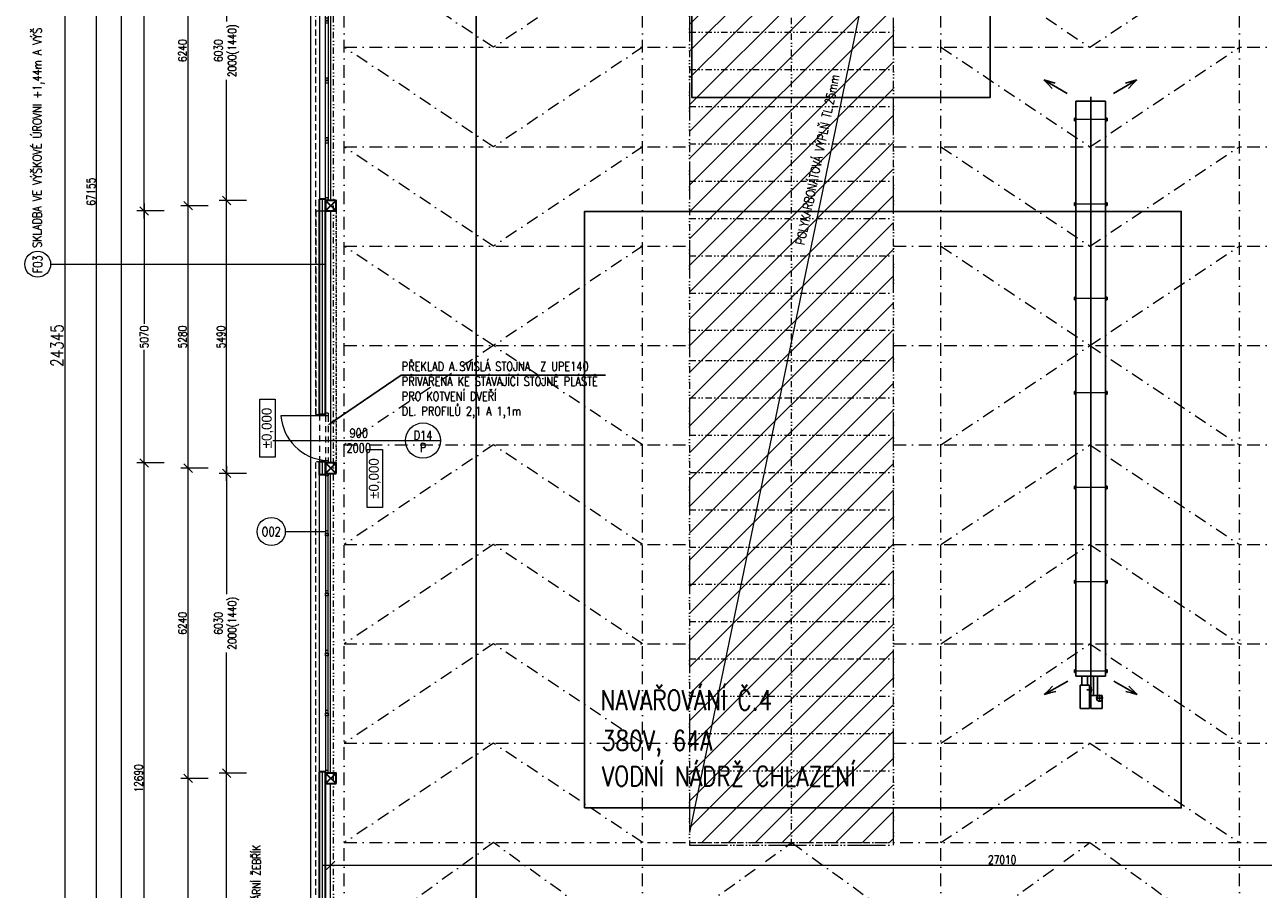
# Model space of a CAD drawing. Header units: millimetres. Extents: x -485339 to 350584, y -1189934 to 0.
# Tile 78 of 178: x -146305 to -121400, y -1040534 to -1023142. Entities that reach past the tile are written whole.
import ezdxf
from ezdxf import colors
from ezdxf.entities.mleader import LeaderData, LeaderLine
from ezdxf.enums import TextEntityAlignment as Align
from ezdxf.math import Vec2, Vec3

# ---------------------------------------------------------------- set-up
doc = ezdxf.new("R2010")
doc.units = ezdxf.units.MM
doc.header["$LTSCALE"] = 10
for name, pattern in [('ACAD_ISO12W100', [21, 12, -3, 0, -3, 0, -3]), ('DASHDOT', [25.4, 12.7, -6.35, 0, -6.35]), ('DASHED', [19.05, 12.7, -6.35]), ('DĚLICÍ2', [15.875, 6.35, -3.175, 0, -3.175, 0, -3.175]), ('ČÁRKOVANÁ', [19.05, 12.7, -6.35]), ('ČÁRKOVANÁ2', [9.525, 6.35, -3.175])]:
    doc.linetypes.add(name, pattern=pattern)
doc.layers.get('Defpoints').update_dxf_attribs({"color": 201})
for name, color, linetype in [('1VZT-vytápění', 150, 'Continuous'), ('VYBAVENÍ', 222, 'Continuous'), ('VYBAVENÍ_POPIS', 222, 'Continuous'), ('VYBAVENÍ_POŽADAVKY', 200, 'Continuous')]:
    doc.layers.add(name, color=color, linetype=linetype)
for name, color, linetype, lineweight in [('N_dveře', 10, 'Continuous', 18), ('N_kóty', 10, 'Continuous', 18), ('N_okna', 10, 'Continuous', 18), ('N_popis', 10, 'Continuous', 18), ('N_popis_otvory', 10, 'Continuous', 18), ('N_světlíky', 250, 'DĚLICÍ2', 35), ('N_čáry_obv.plášt', 212, 'Continuous', 18), ('N_čáry_obv.plášt_obrys', 212, 'Continuous', 35), ('N_čáry_plné', 10, 'Continuous', 18), ('N_čáry_pod', 10, 'ČÁRKOVANÁ', 18), ('N_šrary', 10, 'Continuous', 18), ('St_kóty', 132, 'Continuous', 18), ('St_popis', 250, 'Continuous', 18), ('St_sloupy_opláštění_půdorys', 25, 'Continuous', 35), ('St_čáry_nad', 250, 'DĚLICÍ2', 18), ('St_čáry_osy', 250, 'DASHDOT', 18), ('St_čáry_plné', 250, 'Continuous', 18), ('St_čáry_pod', 250, 'ČÁRKOVANÁ2', 18)]:
    doc.layers.add(name, color=color, linetype=linetype, lineweight=lineweight)
doc.styles.add('1_50', font='txt', dxfattribs={"height": 100})
doc.styles.get("Standard").update_dxf_attribs({"font": 'simplex.shx', "width": 0.8})
doc.linetypes.add('ZIGZAG', pattern='A,0.00254,-5.08,[131,ltypeshp.shx,S=5.08,R=0,X=-5.08,Y=0],-10.16,[131,ltypeshp.shx,S=5.08,R=180,X=5.08,Y=0],-5.08', length=20.32254)
doc.dimstyles.new('stavebníM100', dxfattribs={"dimtxt": 165, "dimasz": 170, "dimexe": 150, "dimexo": 100, "dimgap": 30, "dimtad": 1, "dimdec": 0, "dimtxsty": 'Standard', "dimblk": 'OBLIQUE', "dimcen": -2.5, "dimdle": 150, "dimclrd": 256, "dimclre": 256, "dimclrt": 256, "dimadec": 4, "dimazin": 0, "dimtfac": 1, "dimtdec": 0, "dimtmove": 2, "dimatfit": 3, "dimldrblk": 'OBLIQUE', "dimfxl": 400, "dimfxlon": 1, "dimlwd": -1, "dimlwe": -1, "dimarcsym": 0})
doc.dimstyles.new('stavebníM100_modul', dxfattribs={"dimtxt": 250, "dimasz": 200, "dimexe": 150, "dimexo": 100, "dimgap": 30, "dimtad": 1, "dimdec": 0, "dimtxsty": 'Standard', "dimblk": 'DOT', "dimcen": -2.5, "dimdle": 150, "dimclrd": 256, "dimclre": 256, "dimclrt": 256, "dimadec": 4, "dimazin": 0, "dimtfac": 1, "dimtdec": 0, "dimtmove": 2, "dimatfit": 3, "dimldrblk": 'OBLIQUE', "dimfxl": 400, "dimfxlon": 1, "dimlwd": -1, "dimlwe": -1, "dimarcsym": 0})

# ---------------------------------------------------------------- blocks, each defined once
blk = doc.blocks.new('G$C0F2906C7')
at = {"layer": 'St_sloupy_opláštění_půdorys', "ltscale": 2}
blk.add_lwpolyline([(-105, -105), (105, -105), (105, 105), (-105, 105)], close=True, dxfattribs=at)
for points in [[(-105, 105), (105, -105)], [(105, 105), (-105, -105)]]:
    blk.add_lwpolyline(points, dxfattribs=at)
blk = doc.blocks.new('G$C7F8F446A')
at = {"layer": 'St_čáry_plné', "color": 0, "linetype": 'ByBlock', "ltscale": 2}
for p, q in [((20055, 4100), (-55, 4100)), ((-55, 0), (20055, 0))]:
    blk.add_line(p, q, dxfattribs=at)
for points in [[(-55, 4100), (-55, 0)], [(695, 4100), (695, 0)], [(1445, 4100), (1445, 0)], [(2195, 4100), (2195, 0)], [(2945, 4100), (2945, 0)], [(3695, 4100), (3695, 0)], [(4445, 4100), (4445, 0)], [(5195, 4100), (5195, 0)], [(5945, 4100), (5945, 0)], [(6695, 4100), (6695, 0)], [(7445, 4100), (7445, 0)], [(8195, 4100), (8195, 0)], [(8945, 4100), (8945, 0)], [(9695, 4100), (9695, 0)], [(10305, 4100), (10305, 0)], [(11055, 4100), (11055, 0)], [(11805, 4100), (11805, 0)], [(12555, 4100), (12555, 0)], [(13305, 4100), (13305, 0)], [(14055, 4100), (14055, 0)], [(14805, 4100), (14805, 0)], [(15555, 4100), (15555, 0)], [(16305, 4100), (16305, 0)], [(17055, 4100), (17055, 0)], [(17805, 4100), (17805, 0)], [(18555, 4100), (18555, 0)], [(19305, 4100), (19305, 0)], [(20055, 4100), (20055, 0)], [(-55, 2050), (20000, 2050)]]:
    blk.add_lwpolyline(points, dxfattribs=at)
at = {"layer": 'St_čáry_pod', "color": 0, "linetype": 'ByBlock', "ltscale": 2}
for p, q in [((0, 4100), (0, 0)), ((20000, 0), (20000, 4100))]:
    blk.add_line(p, q, dxfattribs=at)
blk = doc.blocks.new('*U5507')
at = {"layer": 'St_čáry_osy', "ltscale": 2}
blk.add_lwpolyline([(3000, 1000), (0, -1000), (-3000, 1000)], dxfattribs=at)
blk = doc.blocks.new('*U5506')
at = {"layer": 'Defpoints', "ltscale": 2}
for p in [(0, 0), (0, -2000), (0, -4000), (0, -6000), (0, -8000)]:
    blk.add_blockref('*U5507', p, dxfattribs=at)
blk = doc.blocks.new('*U5509')
at = {"layer": 'St_čáry_osy', "ltscale": 2}
blk.add_lwpolyline([(3000, 1000), (0, -1000), (-3000, 1000)], dxfattribs=at)
blk = doc.blocks.new('*U5508')
at = {"layer": 'Defpoints', "ltscale": 2}
for p in [(0, 0), (0, -2000), (0, -4000), (0, -6000), (0, -8000)]:
    blk.add_blockref('*U5509', p, dxfattribs=at)
blk = doc.blocks.new('*U5511')
at = {"layer": 'St_čáry_osy', "ltscale": 2}
blk.add_lwpolyline([(-3000, -1000), (-4, 1000), (3000, -1000)], dxfattribs=at)
blk = doc.blocks.new('*U5510')
at = {"layer": 'St_čáry_osy', "ltscale": 2}
for p in [(0, 8000), (0, 6000), (0, 4000), (0, 2000), (0, 0)]:
    blk.add_blockref('*U5511', p, dxfattribs=at)
blk = doc.blocks.new('*U5513')
at = {"layer": 'St_čáry_osy', "ltscale": 2}
blk.add_lwpolyline([(-3000, -1000), (-4, 1000), (3000, -1000)], dxfattribs=at)
blk = doc.blocks.new('*U5512')
at = {"layer": 'St_čáry_osy', "ltscale": 2}
for p in [(0, 8000), (0, 6000), (0, 4000), (0, 2000)]:
    blk.add_blockref('*U5513', p, dxfattribs=at)
blk = doc.blocks.new('*U5515')
at = {"layer": 'St_čáry_osy', "ltscale": 2}
for points in [[(-3950, 8000), (9058, 8000)], [(-3950, 6000), (9058, 6000)], [(-3950, 4000), (9058, 4000)], [(-3950, 2000), (9058, 2000)], [(-3950, 0), (9058, 0)], [(-3950, -2000), (9058, -2000)], [(-3950, -4000), (9058, -4000)], [(-3950, -6000), (9058, -6000)], [(-3950, -8000), (9058, -8000)]]:
    blk.add_lwpolyline(points, dxfattribs=at)
blk = doc.blocks.new('*U5514')
at = {"layer": 'St_čáry_osy', "ltscale": 2}
blk.add_blockref('*U5515', (0, 0), dxfattribs=at)
blk = doc.blocks.new('_OBLIQUE')
at = {"color": 0, "linetype": 'ByBlock'}
blk.add_line((-0.5, -0.5), (0.5, 0.5), dxfattribs=at)
blk = doc.blocks.new('*D5741')
at = {"layer": 'Defpoints', "color": 0}
for p in [(-143904, -1031958), (-141324, -1031958), (-141624, -1044648)]:
    blk.add_point(p, dxfattribs=at)
at = {"layer": 'St_kóty'}
for p, q in [((-143904, -1044798), (-143904, -1031808)), ((-143504, -1031958), (-144054, -1031958)), ((-143504, -1044648), (-144054, -1044648))]:
    blk.add_line(p, q, dxfattribs=at)
at = {"layer": 'St_kóty', "linetype": 'ByBlock', "xscale": 170, "yscale": 170, "zscale": 170}
for p, rotation in [((-143904, -1031958), 90), ((-143904, -1044648), 270)]:
    blk.add_blockref('_OBLIQUE', p, dxfattribs=dict(at, rotation=rotation))
at = {"layer": 'St_kóty', "insert": (-144016, -1038303), "char_height": 165, "attachment_point": 5, "rotation": 90}
blk.add_mtext('12690', dxfattribs=at)
blk = doc.blocks.new('*D5742')
at = {"layer": 'Defpoints', "color": 0}
for p in [(-143904, -1026888), (-141324, -1026888), (-141324, -1031958)]:
    blk.add_point(p, dxfattribs=at)
at = {"layer": 'St_kóty'}
for p, q in [((-143904, -1026738), (-143904, -1029160)), ((-143504, -1026888), (-144054, -1026888)), ((-143904, -1032108), (-143904, -1029685)), ((-143504, -1031958), (-144054, -1031958))]:
    blk.add_line(p, q, dxfattribs=at)
at = {"layer": 'St_kóty', "linetype": 'ByBlock', "xscale": 170, "yscale": 170, "zscale": 170}
for p, rotation in [((-143904, -1026888), 90), ((-143904, -1031958), 270)]:
    blk.add_blockref('_OBLIQUE', p, dxfattribs=dict(at, rotation=rotation))
at = {"layer": 'St_kóty', "insert": (-143904, -1029423), "char_height": 165, "attachment_point": 5, "rotation": 90}
blk.add_mtext('5070', dxfattribs=at)
blk = doc.blocks.new('*D5743')
at = {"layer": 'Defpoints', "color": 0}
for p in [(-143904, -1007958), (-141324, -1007958), (-141324, -1026888)]:
    blk.add_point(p, dxfattribs=at)
at = {"layer": 'St_kóty'}
for p, q in [((-143904, -1027038), (-143904, -1007808)), ((-143504, -1007958), (-144054, -1007958)), ((-143504, -1026888), (-144054, -1026888))]:
    blk.add_line(p, q, dxfattribs=at)
at = {"layer": 'St_kóty', "linetype": 'ByBlock', "xscale": 170, "yscale": 170, "zscale": 170}
for p, rotation in [((-143904, -1007958), 90), ((-143904, -1026888), 270)]:
    blk.add_blockref('_OBLIQUE', p, dxfattribs=dict(at, rotation=rotation))
at = {"layer": 'St_kóty', "insert": (-144016, -1017423), "char_height": 165, "attachment_point": 5, "rotation": 90}
blk.add_mtext('18930', dxfattribs=at)
blk = doc.blocks.new('*D5747')
at = {"layer": 'Defpoints', "color": 0}
for p in [(-141524, -992923), (-144364, -1044648), (-141624, -1044648)]:
    blk.add_point(p, dxfattribs=at)
at = {"layer": 'St_kóty'}
for p, q in [((-143964, -992923), (-144514, -992923)), ((-144364, -992773), (-144364, -1044798)), ((-143964, -1044648), (-144514, -1044648))]:
    blk.add_line(p, q, dxfattribs=at)
at = {"layer": 'St_kóty', "linetype": 'ByBlock', "xscale": 170, "yscale": 170, "zscale": 170}
for p, rotation in [((-144364, -992923), 90), ((-144364, -1044648), 270)]:
    blk.add_blockref('_OBLIQUE', p, dxfattribs=dict(at, rotation=rotation))
at = {"layer": 'St_kóty', "insert": (-144477, -1018785), "char_height": 165, "attachment_point": 5, "rotation": 90}
blk.add_mtext('51725', dxfattribs=at)
blk = doc.blocks.new('*D5749')
at = {"layer": 'Defpoints', "color": 0}
for p in [(-144860, -992923), (-141524, -992923), (-141624, -1060078)]:
    blk.add_point(p, dxfattribs=at)
at = {"layer": 'St_kóty'}
for p, q in [((-144460, -992923), (-145010, -992923)), ((-144860, -1060228), (-144860, -992773)), ((-144460, -1060078), (-145010, -1060078))]:
    blk.add_line(p, q, dxfattribs=at)
at = {"layer": 'St_kóty', "linetype": 'ByBlock', "xscale": 170, "yscale": 170, "zscale": 170}
for p, rotation in [((-144860, -992923), 90), ((-144860, -1060078), 270)]:
    blk.add_blockref('_OBLIQUE', p, dxfattribs=dict(at, rotation=rotation))
at = {"layer": 'St_kóty', "insert": (-144973, -1026500), "char_height": 165, "attachment_point": 5, "rotation": 90}
blk.add_mtext('67155', dxfattribs=at)
blk = doc.blocks.new('_Dot')
at = {"color": 0, "linetype": 'ByBlock', "lineweight": -2}
blk.add_line((-0.5, 0), (-1, 0), dxfattribs=at)
at = {"color": 0, "linetype": 'ByBlock', "const_width": 0.5}
blk.add_lwpolyline([(-0.25, 0, 1), (0.25, 0, 1)], format="xyb", close=True, dxfattribs=at)
blk = doc.blocks.new('*D5751')
at = {"layer": 'Defpoints', "color": 0}
for p in [(-138294, -1017422), (-145501, -1041768), (-138294, -1041768)]:
    blk.add_point(p, dxfattribs=at)
at = {"layer": 'St_kóty'}
for p, q in [((-145101, -1017422), (-145651, -1017422)), ((-145501, -1017622), (-145501, -1041568)), ((-145101, -1041768), (-145651, -1041768))]:
    blk.add_line(p, q, dxfattribs=at)
at = {"layer": 'St_kóty', "linetype": 'ByBlock', "xscale": 200, "yscale": 200, "zscale": 200}
for p, rotation in [((-145501, -1017422), 90), ((-145501, -1041768), 270)]:
    blk.add_blockref('_Dot', p, dxfattribs=dict(at, rotation=rotation))
at = {"layer": 'St_kóty', "insert": (-145656, -1029595), "char_height": 250, "attachment_point": 5, "rotation": 90}
blk.add_mtext('24345', dxfattribs=at)
blk = doc.blocks.new('*D5784')
at = {"layer": 'Defpoints', "color": 0}
for p in [(-113145, -1040051), (-140155, -1041768), (-113145, -1041768)]:
    blk.add_point(p, dxfattribs=at)
at = {"layer": 'St_kóty'}
for p, q in [((-140305, -1040051), (-112995, -1040051)), ((-140155, -1040451), (-140155, -1039901)), ((-113145, -1040451), (-113145, -1039901))]:
    blk.add_line(p, q, dxfattribs=at)
at = {"layer": 'St_kóty', "linetype": 'ByBlock', "xscale": 170, "yscale": 170, "zscale": 170, "rotation": 180}
blk.add_blockref('_OBLIQUE', (-140155, -1040051), dxfattribs=at)
at = {"layer": 'St_kóty', "linetype": 'ByBlock', "xscale": 170, "yscale": 170, "zscale": 170}
blk.add_blockref('_OBLIQUE', (-113145, -1040051), dxfattribs=at)
at = {"layer": 'St_kóty', "insert": (-126650, -1039938), "char_height": 165, "attachment_point": 5}
blk.add_mtext('27010', dxfattribs=at)
blk = doc.blocks.new('*D6658')
at = {"layer": 'Defpoints', "color": 0}
for p in [(-143020, -1038303), (-141219, -1038303), (-141219, -1044543)]:
    blk.add_point(p, dxfattribs=at)
at = {"layer": 'St_kóty'}
for p, q in [((-142620, -1038303), (-143170, -1038303)), ((-143020, -1044693), (-143020, -1038153)), ((-142620, -1044543), (-143170, -1044543))]:
    blk.add_line(p, q, dxfattribs=at)
at = {"layer": 'St_kóty', "linetype": 'ByBlock', "xscale": 170, "yscale": 170, "zscale": 170}
for p, rotation in [((-143020, -1038303), 90), ((-143020, -1044543), 270)]:
    blk.add_blockref('_OBLIQUE', p, dxfattribs=dict(at, rotation=rotation))
at = {"layer": 'St_kóty', "insert": (-143133, -1041423), "char_height": 165, "attachment_point": 5, "rotation": 90}
blk.add_mtext('6240', dxfattribs=at)
blk = doc.blocks.new('*D6659')
at = {"layer": 'Defpoints', "color": 0}
for p in [(-143020, -1032063), (-141219, -1032063), (-141219, -1038303)]:
    blk.add_point(p, dxfattribs=at)
at = {"layer": 'St_kóty'}
for p, q in [((-142620, -1032063), (-143170, -1032063)), ((-143020, -1038453), (-143020, -1031913)), ((-142620, -1038303), (-143170, -1038303))]:
    blk.add_line(p, q, dxfattribs=at)
at = {"layer": 'St_kóty', "linetype": 'ByBlock', "xscale": 170, "yscale": 170, "zscale": 170}
for p, rotation in [((-143020, -1032063), 90), ((-143020, -1038303), 270)]:
    blk.add_blockref('_OBLIQUE', p, dxfattribs=dict(at, rotation=rotation))
at = {"layer": 'St_kóty', "insert": (-143133, -1035183), "char_height": 165, "attachment_point": 5, "rotation": 90}
blk.add_mtext('6240', dxfattribs=at)
blk = doc.blocks.new('*D6660')
at = {"layer": 'Defpoints', "color": 0}
for p in [(-143020, -1026783), (-141219, -1026783), (-141219, -1032063)]:
    blk.add_point(p, dxfattribs=at)
at = {"layer": 'St_kóty'}
for p, q in [((-142620, -1026783), (-143170, -1026783)), ((-143020, -1032213), (-143020, -1026633)), ((-142620, -1032063), (-143170, -1032063))]:
    blk.add_line(p, q, dxfattribs=at)
at = {"layer": 'St_kóty', "linetype": 'ByBlock', "xscale": 170, "yscale": 170, "zscale": 170}
for p, rotation in [((-143020, -1026783), 90), ((-143020, -1032063), 270)]:
    blk.add_blockref('_OBLIQUE', p, dxfattribs=dict(at, rotation=rotation))
at = {"layer": 'St_kóty', "insert": (-143133, -1029423), "char_height": 165, "attachment_point": 5, "rotation": 90}
blk.add_mtext('5280', dxfattribs=at)
blk = doc.blocks.new('*D6661')
at = {"layer": 'Defpoints', "color": 0}
for p in [(-143020, -1020543), (-141219, -1020543), (-141219, -1026783)]:
    blk.add_point(p, dxfattribs=at)
at = {"layer": 'St_kóty'}
for p, q in [((-142620, -1020543), (-143170, -1020543)), ((-143020, -1026933), (-143020, -1020393)), ((-142620, -1026783), (-143170, -1026783))]:
    blk.add_line(p, q, dxfattribs=at)
at = {"layer": 'St_kóty', "linetype": 'ByBlock', "xscale": 170, "yscale": 170, "zscale": 170}
for p, rotation in [((-143020, -1020543), 90), ((-143020, -1026783), 270)]:
    blk.add_blockref('_OBLIQUE', p, dxfattribs=dict(at, rotation=rotation))
at = {"layer": 'St_kóty', "insert": (-143133, -1023663), "char_height": 165, "attachment_point": 5, "rotation": 90}
blk.add_mtext('6240', dxfattribs=at)
blk = doc.blocks.new('G$CA450B66E')
at = {"layer": 'N_okna'}
for p, q in [((0, 0), (0, 50)), ((0, 50), (0, 0)), ((0, 50), (52, 50)), ((1206, 50), (0, 50)), ((52, 0), (0, 0)), ((0, 0), (1206, 0)), ((52, 50), (52, 0)), ((1154, 50), (1154, 0)), ((1206, 50), (1154, 50)), ((1154, 0), (1206, 0)), ((1206, 0), (1206, 50)), ((1206, 0), (1206, 50)), ((1206, 50), (1206, 0)), ((1206, 0), (1206, 50)), ((1206, 0), (1206, 50)), ((1206, 50), (1206, 0)), ((1206, 50), (1206, 50)), ((1206, 50), (1258, 50)), ((2412, 50), (1206, 50)), ((1206, 0), (1206, 0)), ((1258, 0), (1206, 0)), ((1206, 0), (2412, 0)), ((1258, 50), (1258, 0)), ((2360, 50), (2360, 0)), ((2412, 50), (2360, 50)), ((2360, 0), (2412, 0)), ((2412, 0), (2412, 50)), ((2412, 0), (2412, 50)), ((2412, 50), (2412, 0)), ((2412, 0), (2412, 50)), ((2412, 0), (2412, 50)), ((2412, 50), (2412, 0)), ((2412, 50), (2412, 50)), ((2412, 50), (2464, 50)), ((3618, 50), (2412, 50)), ((2412, 0), (2412, 0)), ((2464, 0), (2412, 0)), ((2412, 0), (3618, 0)), ((2464, 50), (2464, 0)), ((3566, 50), (3566, 0)), ((3618, 50), (3566, 50)), ((3566, 0), (3618, 0)), ((3618, 0), (3618, 50)), ((3618, 0), (3618, 50)), ((3618, 50), (3618, 0)), ((3618, 0), (3618, 50)), ((3618, 0), (3618, 50)), ((3618, 50), (3618, 0)), ((3618, 50), (3618, 50)), ((3618, 50), (3670, 50)), ((4824, 50), (3618, 50)), ((3618, 0), (3618, 0)), ((3670, 0), (3618, 0)), ((3618, 0), (4824, 0)), ((3670, 50), (3670, 0)), ((4772, 50), (4772, 0)), ((4824, 50), (4772, 50)), ((4772, 0), (4824, 0)), ((4824, 0), (4824, 50)), ((4824, 0), (4824, 50)), ((4824, 50), (4824, 0)), ((4824, 0), (4824, 50)), ((4824, 0), (4824, 50)), ((4824, 50), (4824, 0)), ((4824, 50), (4824, 50)), ((4824, 50), (4876, 50)), ((6030, 50), (4824, 50)), ((4824, 0), (4824, 0)), ((4876, 0), (4824, 0)), ((4824, 0), (6030, 0)), ((4876, 50), (4876, 0)), ((5978, 50), (5978, 0)), ((6030, 50), (5978, 50)), ((5978, 0), (6030, 0)), ((6030, 0), (6030, 50)), ((6030, 0), (6030, 50))]:
    blk.add_line(p, q, dxfattribs=at)
blk.add_lwpolyline([(0, 0), (6030, 0), (6030, 50), (0, 50)], close=True, dxfattribs=at)
blk = doc.blocks.new('*D6962')
at = {"layer": 'Defpoints', "color": 0}
for p in [(-142246, -1038198), (-141091, -1038198), (-141211, -1044548)]:
    blk.add_point(p, dxfattribs=at)
at = {"layer": 'N_kóty'}
for p, q in [((-142246, -1044698), (-142246, -1038048)), ((-141846, -1038198), (-142396, -1038198)), ((-141846, -1044548), (-142396, -1044548))]:
    blk.add_line(p, q, dxfattribs=at)
at = {"layer": 'N_kóty', "linetype": 'ByBlock', "xscale": 170, "yscale": 170, "zscale": 170}
for p, rotation in [((-142246, -1038198), 90), ((-142246, -1044548), 270)]:
    blk.add_blockref('_OBLIQUE', p, dxfattribs=dict(at, rotation=rotation))
at = {"layer": 'N_kóty', "insert": (-142358, -1041373), "char_height": 165, "attachment_point": 5, "rotation": 90}
blk.add_mtext('6350', dxfattribs=at)
blk = doc.blocks.new('*D6963')
at = {"layer": 'Defpoints', "color": 0}
for p in [(-142246, -1032168), (-141091, -1032168), (-141091, -1038198)]:
    blk.add_point(p, dxfattribs=at)
at = {"layer": 'N_kóty'}
for p, q in [((-142246, -1032018), (-142246, -1034596)), ((-141846, -1032168), (-142396, -1032168)), ((-142246, -1038348), (-142246, -1035769)), ((-141846, -1038198), (-142396, -1038198))]:
    blk.add_line(p, q, dxfattribs=at)
at = {"layer": 'N_kóty', "linetype": 'ByBlock', "xscale": 170, "yscale": 170, "zscale": 170}
for p, rotation in [((-142246, -1032168), 90), ((-142246, -1038198), 270)]:
    blk.add_blockref('_OBLIQUE', p, dxfattribs=dict(at, rotation=rotation))
at = {"layer": 'N_kóty', "insert": (-142246, -1035183), "char_height": 165, "attachment_point": 5, "rotation": 90}
blk.add_mtext('6030\\P2000(1440)', dxfattribs=at)
blk = doc.blocks.new('*D6964')
at = {"layer": 'Defpoints', "color": 0}
for p in [(-142246, -1026678), (-141091, -1026678), (-141091, -1032168)]:
    blk.add_point(p, dxfattribs=at)
at = {"layer": 'N_kóty'}
for p, q in [((-142246, -1032318), (-142246, -1026528)), ((-141846, -1026678), (-142396, -1026678)), ((-141846, -1032168), (-142396, -1032168))]:
    blk.add_line(p, q, dxfattribs=at)
at = {"layer": 'N_kóty', "linetype": 'ByBlock', "xscale": 170, "yscale": 170, "zscale": 170}
for p, rotation in [((-142246, -1026678), 90), ((-142246, -1032168), 270)]:
    blk.add_blockref('_OBLIQUE', p, dxfattribs=dict(at, rotation=rotation))
at = {"layer": 'N_kóty', "insert": (-142358, -1029423), "char_height": 165, "attachment_point": 5, "rotation": 90}
blk.add_mtext('5490', dxfattribs=at)
blk = doc.blocks.new('*D6965')
at = {"layer": 'Defpoints', "color": 0}
for p in [(-142246, -1020648), (-141091, -1020648), (-141091, -1026678)]:
    blk.add_point(p, dxfattribs=at)
at = {"layer": 'N_kóty'}
for p, q in [((-142246, -1020498), (-142246, -1023076)), ((-141846, -1020648), (-142396, -1020648)), ((-142246, -1026828), (-142246, -1024249)), ((-141846, -1026678), (-142396, -1026678))]:
    blk.add_line(p, q, dxfattribs=at)
at = {"layer": 'N_kóty', "linetype": 'ByBlock', "xscale": 170, "yscale": 170, "zscale": 170}
for p, rotation in [((-142246, -1020648), 90), ((-142246, -1026678), 270)]:
    blk.add_blockref('_OBLIQUE', p, dxfattribs=dict(at, rotation=rotation))
at = {"layer": 'N_kóty', "insert": (-142246, -1023663), "char_height": 165, "attachment_point": 5, "rotation": 90}
blk.add_mtext('6030\\P2000(1440)', dxfattribs=at)
blk = doc.blocks.new('ASXAXSASXA')
at = {"layer": '1VZT-vytápění'}
for p, q in [((31730, -17558), (31458, -17087)), ((31458, -17087), (31489, -17202)), ((31458, -17087), (31543, -17171)), ((31543, -17171), (31627, -17256)), ((43550, -17549), (43822, -17078)), ((43738, -17163), (43654, -17247)), ((43822, -17078), (43738, -17163)), ((43822, -17078), (43791, -17193)), ((31489, -17202), (31520, -17317)), ((43791, -17193), (43760, -17308)), ((31885, -17714), (31885, -18314)), ((43455, -17714), (31885, -17714)), ((32228, -17686), (32228, -17714)), ((32228, -17686), (32282, -17686)), ((32282, -17686), (32282, -17714)), ((33928, -17686), (33928, -17714)), ((33928, -17686), (33982, -17686)), ((33982, -17686), (33982, -17714)), ((35828, -17686), (35828, -17714)), ((35828, -17686), (35882, -17686)), ((35882, -17686), (35882, -17714)), ((37728, -17686), (37728, -17714)), ((37728, -17686), (37782, -17686)), ((37782, -17686), (37782, -17714)), ((39628, -17686), (39628, -17714)), ((39628, -17686), (39682, -17686)), ((39682, -17686), (39682, -17714)), ((41528, -17686), (41528, -17714)), ((41528, -17686), (41582, -17686)), ((41582, -17686), (41582, -17714)), ((43328, -17686), (43328, -17714)), ((43328, -17686), (43382, -17686)), ((43382, -17686), (43382, -17714)), ((43455, -18314), (43455, -17714)), ((43843, -17877), (43455, -17877)), ((43831, -17839), (43963, -17839)), ((44105, -17784), (43843, -17784)), ((43843, -17784), (43843, -18014)), ((43897, -17905), (43897, -17773)), ((44105, -18014), (44105, -17784)), ((43843, -17961), (43455, -17961)), ((43455, -18077), (43635, -18077)), ((43635, -18038), (44105, -18038)), ((43635, -18038), (43635, -18224)), ((43677, -18038), (43677, -18004)), ((43677, -18004), (43777, -18004)), ((43727, -17983), (43727, -18093)), ((43777, -18004), (43777, -18038)), ((44105, -18014), (43843, -18014)), ((44105, -18038), (44105, -18224)), ((43455, -18314), (31885, -18314)), ((32228, -18341), (32228, -18314)), ((32228, -18341), (32282, -18341)), ((32282, -18341), (32282, -18314)), ((33928, -18341), (33928, -18314)), ((33928, -18341), (33982, -18341)), ((33982, -18341), (33982, -18314)), ((35828, -18341), (35828, -18314)), ((35828, -18341), (35882, -18341)), ((35882, -18341), (35882, -18314)), ((37728, -18341), (37728, -18314)), ((37728, -18341), (37782, -18341)), ((37782, -18341), (37782, -18314)), ((39628, -18341), (39628, -18314)), ((39628, -18341), (39682, -18341)), ((39682, -18341), (39682, -18314)), ((41528, -18341), (41528, -18314)), ((41528, -18341), (41582, -18341)), ((41582, -18341), (41582, -18314)), ((43328, -18341), (43328, -18314)), ((43328, -18341), (43382, -18341)), ((43382, -18341), (43382, -18314)), ((43455, -18191), (43635, -18191)), ((43635, -18224), (44105, -18224)), ((31730, -18487), (31458, -18958)), ((43550, -18478), (43822, -18949)), ((31458, -18958), (31489, -18843)), ((31458, -18958), (31543, -18873)), ((31489, -18843), (31520, -18728)), ((31543, -18873), (31627, -18789)), ((43738, -18865), (43654, -18780)), ((43822, -18949), (43738, -18865)), ((43791, -18834), (43760, -18719)), ((43822, -18949), (43791, -18834))]:
    blk.add_line(p, q, dxfattribs=at)
at = {"layer": '1VZT-vytápění', "lineweight": 15}
for p, q in [((32228, -17692), (32282, -17692)), ((33928, -17692), (33982, -17692)), ((35828, -17692), (35882, -17692)), ((37728, -17692), (37782, -17692)), ((39628, -17692), (39682, -17692)), ((41528, -17692), (41582, -17692)), ((43328, -17692), (43382, -17692)), ((32228, -18335), (32282, -18335)), ((33928, -18335), (33982, -18335)), ((35828, -18335), (35882, -18335)), ((37728, -18335), (37782, -18335)), ((39628, -18335), (39682, -18335)), ((41528, -18335), (41582, -18335)), ((43328, -18335), (43382, -18335))]:
    blk.add_line(p, q, dxfattribs=at)
at = {"layer": '1VZT-vytápění', "lineweight": 15, "ltscale": 5}
for p, q in [((32255, -17714), (32255, -18314)), ((33955, -17714), (33955, -18314)), ((35855, -17714), (35855, -18314)), ((37755, -17714), (37755, -18314)), ((39655, -17714), (39655, -18314)), ((41555, -17714), (41555, -18314)), ((43355, -17714), (43355, -18314))]:
    blk.add_line(p, q, dxfattribs=at)
at = {"layer": '1VZT-vytápění', "ltscale": 15}
blk.add_line((43843, -18014), (31796, -18014), dxfattribs=at)
at = {"layer": '1VZT-vytápění'}
blk.add_circle((43897, -17839), 60, dxfattribs=at)
blk = doc.blocks.new('*U8132')
at = {"layer": 'N_světlíky', "lineweight": 18, "ltscale": 10}
blk.add_lwpolyline([(-2050, -10055), (2050, -10055), (2050, 10055), (-2050, 10055)], close=True, dxfattribs=at)
blk = doc.blocks.new('*U8133')
at = {"layer": 'N_světlíky', "lineweight": 18, "ltscale": 10}
blk.add_blockref('*U8132', (0, 0), dxfattribs=at)

msp = doc.modelspace()

# ---------------------------------------------------------------- hatches: boundary and pattern name
at = {"layer": 'N_šrary', "linetype": 'DASHED'}
h = msp.add_hatch(dxfattribs=at)
h.set_pattern_fill('ANSI31', color=256, scale=120)
h.set_pattern_definition([(45, (12000, -425057.46), (-269.40768, 269.40768), [])])
h.paths.add_polyline_path([(-132934.2, -1039594.2), (-128834.1, -1039593.6), (-128834.2, -1019594.2), (-132934.2, -1019594.2)])

# ---------------------------------------------------------------- linework, layer by layer
at = {"layer": 'Defpoints', "ltscale": 2}
msp.add_lwpolyline([(-137224.9, -1041767.6), (-137224.9, -1017422.6)], dxfattribs=at)
at = {"layer": 'N_dveře'}
for points in [[(-140204.9, -1031007.6), (-141154.9, -1031007.6)], [(-140254.9, -1030957.6), (-140254.9, -1031007.6)], [(-140204.9, -1030957.6), (-140254.9, -1030957.6)], [(-140204.9, -1030957.6), (-140204.9, -1031007.6)], [(-140254.9, -1031907.6), (-140254.9, -1031957.6)], [(-140254.9, -1031907.6), (-140204.9, -1031907.6)], [(-140204.9, -1031907.6), (-140204.9, -1031957.6)]]:
    msp.add_lwpolyline(points, dxfattribs=at)
at = {"layer": 'N_dveře', "linetype": 'ACAD_ISO12W100'}
for points in [[(-140374.9, -1030982.6), (-140374.9, -1031922.6)], [(-140254.9, -1031007.6), (-140254.9, -1031907.6)], [(-140204.9, -1031007.6), (-140204.9, -1031907.6)]]:
    msp.add_lwpolyline(points, dxfattribs=at)
at = {"layer": 'N_dveře'}
msp.add_arc((-140176.6, -1030929.4), 981.4, 184.57361, 265.42639, dxfattribs=at)
at = {"layer": 'N_popis'}
for points in [[(-128834.2, -1019594.2), (-132934.2, -1039394.2)], [(-145785.4, -1027959.7), (-140254.9, -1027959.7)]]:
    msp.add_lwpolyline(points, dxfattribs=at)
msp.add_circle((-146045.3, -1027959.7), 259.9, dxfattribs=at)
at = {"layer": 'N_popis_otvory'}
for points in [[(-141319.5, -1031507.6), (-138651.3, -1031507.6)], [(-141065.4, -1033335.9), (-140254.9, -1033335.9)]]:
    msp.add_lwpolyline(points, dxfattribs=at)
for centre, radius in [((-138296.7, -1031507.6), 354.6), ((-141348.6, -1033337.3), 283.2)]:
    msp.add_circle(centre, radius, dxfattribs=at)
at = {"layer": 'N_čáry_obv.plášt'}
for points in [[(-140374.9, -1020673.7), (-140374.9, -1026651.7)], [(-140374.9, -1038171.6), (-140374.9, -1032193.5)]]:
    msp.add_lwpolyline(points, dxfattribs=at)
at = {"layer": 'N_čáry_obv.plášt', "linetype": 'ZIGZAG'}
for points in [[(-140314.9, -1030982.6), (-140314.9, -1026651.7)], [(-140314.9, -1032193.5), (-140314.9, -1031932.6)], [(-140314.9, -1044547.6), (-140314.9, -1038171.6)]]:
    msp.add_lwpolyline(points, dxfattribs=at)
at = {"layer": 'N_čáry_obv.plášt_obrys'}
for points in [[(-140254.9, -1026651.7), (-140374.9, -1026651.7)], [(-140374.9, -1030982.6), (-140374.9, -1026651.7)], [(-140254.9, -1030982.6), (-140254.9, -1026651.7)], [(-140254.9, -1030982.6), (-140374.9, -1030982.6)], [(-140374.9, -1032193.5), (-140374.9, -1031932.6)], [(-140254.9, -1031932.6), (-140374.9, -1031932.6)], [(-140254.9, -1032193.5), (-140254.9, -1031932.6)], [(-140254.9, -1032193.5), (-140374.9, -1032193.5)], [(-140374.9, -1044547.6), (-140374.9, -1038171.6)], [(-140254.9, -1038171.6), (-140374.9, -1038171.6)], [(-140254.9, -1044542.6), (-140254.9, -1038171.6)]]:
    msp.add_lwpolyline(points, dxfattribs=at)
at = {"layer": 'N_čáry_obv.plášt_obrys', "ltscale": 2}
for points in [[(-140254.9, -1032193.5), (-140254.9, -1032147.6)], [(-140254.9, -1044542.6), (-140254.9, -1038171.6)]]:
    msp.add_lwpolyline(points, dxfattribs=at)
at = {"layer": 'N_čáry_plné', "ltscale": 2}
msp.add_lwpolyline([(-140554.9, -1044547.6), (-140554.9, -1014302.6)], dxfattribs=at)
at = {"layer": 'N_čáry_plné', "color": 10}
msp.add_lwpolyline([(-140154.9, -1026887.6), (-140154.9, -1031957.6)], dxfattribs=at)
at = {"layer": 'N_čáry_plné'}
for points in [[(-140454.9, -1030982.6), (-140374.9, -1030982.6)], [(-138651.3, -1031507.6), (-137942.1, -1031507.6)]]:
    msp.add_lwpolyline(points, dxfattribs=at)
at = {"layer": 'N_čáry_pod', "color": 10}
msp.add_lwpolyline([(-140454.9, -1026887.6), (-140454.9, -1030982.6)], dxfattribs=at)
at = {"layer": 'St_kóty'}
for points in [[(-141577.3, -1031837.9), (-141577.3, -1030671.3), (-141266.7, -1030671.3), (-141266.7, -1031837.9)], [(-139422.4, -1032854.1), (-139422.4, -1031687.6), (-139111.8, -1031687.6), (-139111.8, -1032854.1)]]:
    msp.add_lwpolyline(points, close=True, dxfattribs=at)
at = {"layer": 'St_čáry_nad', "ltscale": 2}
msp.add_lwpolyline([(-140099.9, -1044697.6), (-140099.9, -992922.8)], dxfattribs=at)
at = {"layer": 'St_čáry_nad'}
msp.add_lwpolyline([(-140044.9, -1026887.6), (-140044.9, -1031957.6)], dxfattribs=at)
at = {"layer": 'St_čáry_osy', "ltscale": 2}
for points in [[(-139879.9, -1059777.6), (-139879.9, -992785.6)], [(-133879.9, -1059777.6), (-133879.9, -992785.6)], [(-127879.9, -1059777.6), (-127879.9, -992785.6)], [(-121879.9, -1059777.6), (-121879.9, -992785.6)], [(-139879.9, -1023595.1), (-132934.2, -1023595.1)], [(-139879.9, -1025595.1), (-132934.2, -1025595.1)], [(-139879.9, -1027595.1), (-132934.2, -1027595.1)], [(-139879.9, -1029595.1), (-132934.2, -1029595.1)], [(-139879.9, -1031595.1), (-132934.2, -1031595.1)], [(-139879.9, -1033595.1), (-132934.2, -1033595.1)], [(-139879.9, -1035595.1), (-132934.2, -1035595.1)], [(-139879.9, -1037595.1), (-132934.2, -1037595.1)], [(-139879.9, -1039595.1), (-43825.2, -1039582.3)], [(-133879.9, -1041767.6), (-136879.9, -1039595.1), (-139879.9, -1041767.6)], [(-133879.9, -1041767.6), (-130884.2, -1039595.1), (-127879.9, -1041767.6)], [(-127879.9, -1041767.6), (-124884.2, -1039595.1), (-121879.9, -1041767.6)]]:
    msp.add_lwpolyline(points, dxfattribs=at)
at = {"layer": 'St_čáry_plné', "ltscale": 2}
for points in [[(-140154.9, -1020647.6), (-140154.9, -1026677.6)], [(-140454.9, -1026887.6), (-140254.9, -1026887.6)], [(-140154.9, -1038197.6), (-140154.9, -1032167.6)], [(-140154.9, -1044437.6), (-140154.9, -1038407.6)]]:
    msp.add_lwpolyline(points, dxfattribs=at)
at = {"layer": 'St_čáry_pod', "ltscale": 2}
for points in [[(-140454.9, -1030982.6), (-140454.9, -1014302.6)], [(-140454.9, -1044647.6), (-140454.9, -1031932.6)]]:
    msp.add_lwpolyline(points, dxfattribs=at)
at = {"layer": 'St_čáry_pod'}
msp.add_lwpolyline([(-140374.9, -1031932.6), (-140454.9, -1031932.6)], dxfattribs=at)
at = {"layer": 'VYBAVENÍ'}
for points in [[(-132890, -1024603.5), (-126890, -1024603.5), (-126890, -1018603.5), (-132890, -1018603.5)], [(-135048.5, -1038896.5), (-123048.5, -1038896.5), (-123048.5, -1026896.5), (-135048.5, -1026896.5)]]:
    msp.add_lwpolyline(points, close=True, dxfattribs=at)

# ---------------------------------------------------------------- block references
at = {"layer": '1VZT-vytápění', "rotation": 270}
msp.add_blockref('ASXAXSASXA', (-106854.2, -992794.4), dxfattribs=at)
at = {"layer": 'N_okna', "xscale": -1, "rotation": 270}
msp.add_blockref('G$CA450B66E', (-140254.9, -1026677.6), dxfattribs=at)
at = {"layer": 'N_okna', "rotation": 270}
msp.add_blockref('G$CA450B66E', (-140254.9, -1032167.6), dxfattribs=at)
at = {"layer": 'N_světlíky', "lineweight": 18, "ltscale": 10}
msp.add_blockref('*U8133', (-130884.2, -1029594.2), dxfattribs=at)
at = {"layer": 'St_sloupy_opláštění_půdorys', "ltscale": 2, "rotation": 90}
for p in [(-140149.9, -1026782.6), (-140149.9, -1032062.6), (-140149.9, -1038302.6)]:
    msp.add_blockref('G$C0F2906C7', p, dxfattribs=at)
at = {"layer": 'St_čáry_nad', "ltscale": 2, "rotation": 90}
msp.add_blockref('G$C7F8F446A', (-128834.2, -1039594.2), dxfattribs=at)
at = {"layer": 'St_čáry_osy', "ltscale": 2}
for name, p in [('*U5506', (-136879.9, -1020595.1)), ('*U5514', (-124884.2, -1029595.1)), ('*U5510', (-124879.9, -1038595.1))]:
    msp.add_blockref(name, p, dxfattribs=at)
at = {"layer": 'St_čáry_osy', "ltscale": 2, "xscale": -1, "rotation": 180}
for name, p in [('*U5512', (-124879.9, -1020595.1)), ('*U5508', (-136879.9, -1038595.1))]:
    msp.add_blockref(name, p, dxfattribs=at)

# ---------------------------------------------------------------- texts
at = {"layer": 'N_popis', "width": 0.8}
for s, rotation, p in [('SKLADBA VE VÝŠKOVÉ ÚROVNI +1,44m A VÝŠ', 90, (-145965.8, -1027629.5)), ('POLYKARBONÁTOVÁ VÝPLŇ TL.25mm', 78.30106, (-130628.1, -1027582.2))]:
    msp.add_text(s, height=180, rotation=rotation, dxfattribs=at).set_placement(p)
msp.add_text('F03', height=180, rotation=90, dxfattribs=at).set_placement((-146045.3, -1027959.7), align=Align.MIDDLE_CENTER)
at = {"layer": 'N_popis_otvory', "width": 0.8}
for s, p in [('D14', (-138296.7, -1031399.8)), ('P', (-138296.7, -1031650.9)), ('O02', (-141348.6, -1033337.3))]:
    msp.add_text(s, height=180, dxfattribs=at).set_placement(p, align=Align.MIDDLE_CENTER)
at = {"layer": 'N_popis_otvory', "insert": (-139588.7, -1031507.6), "char_height": 180, "width": 1342.526, "attachment_point": 5}
msp.add_mtext('900\\P2000', dxfattribs=at)
at = {"layer": 'St_kóty', "char_height": 200, "attachment_point": 5, "rotation": 90, "style": '1_50'}
for insert in [(-141422, -1031254.6), (-139267.1, -1032270.9)]:
    msp.add_mtext_dynamic_manual_height_columns('%%p0,000', width=890.536, gutter_width=500, heights=[0], dxfattribs=dict(at, insert=insert)).dxf.set("width", 1781.071)
at = {"layer": 'St_popis', "ltscale": 2, "width": 0.8}
msp.add_text('STÁVAJÍCÍ POŽÁRNÍ ŽEBŘÍK', height=165, rotation=90, dxfattribs=at).set_placement((-141561.4, -1041997.6))
at = {"layer": 'VYBAVENÍ_POPIS', "width": 0.8}
msp.add_text('NAVAŘOVÁNÍ Č.4', height=400, dxfattribs=at).set_placement((-134730.7, -1036928.7))
at = {"layer": 'VYBAVENÍ_POŽADAVKY', "width": 0.8}
for s, p in [('380V, 64A', (-134701, -1037742.2)), ('VODNÍ NÁDRŽ CHLAZENÍ', (-134701, -1038461.1))]:
    msp.add_text(s, height=400, dxfattribs=at).set_placement(p)

# ---------------------------------------------------------------- dimensions: what is measured, and where the dimension line sits
at = {"layer": 'N_kóty'}
for base, p1, p2, picture, middle in [((-142245.6, -1020647.6), (-141091.2, -1026677.6), (-141091.2, -1020647.6), '*D6965', (-142245.6, -1023662.6)), ((-142245.6, -1032167.6), (-141091.2, -1038197.6), (-141091.2, -1032167.6), '*D6963', (-142245.6, -1035182.6))]:
    dim = msp.add_linear_dim(base=base, p1=p1, p2=p2, angle=90, text='<>\\P2000(1440)', dimstyle='stavebníM100', override={"dimtxsty": 'Standard'}, dxfattribs=at)
    dim.commit()
    dim.dimension.update_dxf_attribs({"geometry": picture, "text_midpoint": middle, "dimtype": 160})
for base, p1, p2, picture, middle in [((-142245.6, -1026677.6), (-141091.2, -1032167.6), (-141091.2, -1026677.6), '*D6964', (-142358.1, -1029422.6)), ((-142245.6, -1038197.6), (-141211.2, -1044547.6), (-141091.2, -1038197.6), '*D6962', (-142358.1, -1041372.6))]:
    dim = msp.add_linear_dim(base=base, p1=p1, p2=p2, angle=90, dimstyle='stavebníM100', dxfattribs=at)
    dim.commit()
    dim.dimension.update_dxf_attribs({"geometry": picture, "text_midpoint": middle})
at = {"layer": 'St_kóty'}
for base, p1, p2, picture, middle in [((-144860.3, -992922.8), (-141624.1, -1060077.6), (-141524.1, -992922.8), '*D5749', (-144972.8, -1026500.2)), ((-143020, -1020542.6), (-141219.1, -1026782.6), (-141219.1, -1020542.6), '*D6661', (-143132.5, -1023662.6)), ((-143020, -1026782.6), (-141219.1, -1032062.6), (-141219.1, -1026782.6), '*D6660', (-143132.5, -1029422.6)), ((-143020, -1032062.6), (-141219.1, -1038302.6), (-141219.1, -1032062.6), '*D6659', (-143132.5, -1035182.6)), ((-143020, -1038302.6), (-141219.1, -1044542.6), (-141219.1, -1038302.6), '*D6658', (-143132.5, -1041422.6))]:
    dim = msp.add_linear_dim(base=base, p1=p1, p2=p2, angle=90, dimstyle='stavebníM100', override={"dimtxsty": 'Standard', "dimldrblk": 'OBLIQUE'}, dxfattribs=at)
    dim.commit()
    dim.dimension.update_dxf_attribs({"geometry": picture, "text_midpoint": middle})
for base, p1, p2, dimstyle, picture, middle in [((-144364.1, -1044647.6), (-141524.1, -992922.8), (-141624.1, -1044647.6), 'stavebníM100', '*D5747', (-144476.6, -1018785.2)), ((-143903.9, -1007957.6), (-141324.1, -1026887.6), (-141324.1, -1007957.6), 'stavebníM100', '*D5743', (-144016.4, -1017422.6)), ((-145501.1, -1041767.6), (-138294.1, -1017422.3), (-138294.1, -1041767.6), 'stavebníM100_modul', '*D5751', (-145656.1, -1029594.9)), ((-143903.9, -1031957.6), (-141624.1, -1044647.6), (-141324.1, -1031957.6), 'stavebníM100', '*D5741', (-144016.4, -1038302.6))]:
    dim = msp.add_linear_dim(base=base, p1=p1, p2=p2, angle=90, dimstyle=dimstyle, dxfattribs=at)
    dim.commit()
    dim.dimension.update_dxf_attribs({"geometry": picture, "text_midpoint": middle})
dim = msp.add_linear_dim(base=(-143903.9, -1026887.6), p1=(-141324.1, -1031957.6), p2=(-141324.1, -1026887.6), angle=90, dimstyle='stavebníM100', override={"dimtxsty": 'Standard'}, dxfattribs=at)
dim.commit()
dim.dimension.update_dxf_attribs({"geometry": '*D5742', "text_midpoint": (-143903.9, -1029422.6), "dimtype": 160})
dim = msp.add_linear_dim(base=(-113144.9, -1040051), p1=(-140154.9, -1041767.6), p2=(-113144.9, -1041767.6), dimstyle='stavebníM100', dxfattribs=at)
dim.commit()
dim.dimension.update_dxf_attribs({"geometry": '*D5784', "text_midpoint": (-126649.9, -1039938.5)})

# ---------------------------------------------------------------- leaders
at = {"layer": 'N_popis'}
ml = msp.add_multileader_mtext('Standard', dxfattribs=at)
ml.set_content('PŘEKLAD A SVISLÁ STOJNA  Z UPE140\\PPŘIVAŘENA KE STÁVAJÍCÍ STOJNĚ PLÁŠTĚ\\PPRO KOTVENÍ DVEŘÍ\\PDL. PROFILŮ 2,1 A 1,1m')
ml.set_leader_properties()
ml.build(insert=Vec2(0, 0))
ml.multileader.update_dxf_attribs({"text_left_attachment_type": 6, "text_right_attachment_type": 6, "arrow_head_size": 180})
ctx = ml.context
ctx.base_point, ctx.char_height, ctx.arrow_head_size, ctx.plane_origin = Vec3(-138727.1, -1030190.8), 180, 180, Vec3(-137936.8, -1029230.2)
ctx.left_attachment, ctx.right_attachment = 6, 6
notes = []
notes.append((ctx, [(0, (1, 1, 0), (-138735.1, -1030190.8), (1, 0), 8, [(0, [(-140228.6, -1031212.3)], 0, [])])]))
ctx.mtext.insert, ctx.mtext.flow_direction = Vec3(-138725.1, -1029925.1), 5
for ctx, leaders in notes:
    for number, flags, end, landing, length, lines in leaders:
        leader = LeaderData()
        leader.index, (leader.has_last_leader_line, leader.has_dogleg_vector, leader.attachment_direction) = number, flags
        leader.last_leader_point, leader.dogleg_vector, leader.dogleg_length = Vec3(end), Vec3(landing), length
        for number, points, colour, breaks in lines:
            line = LeaderLine()
            line.index, line.vertices, line.color, line.breaks = number, Vec3.list(points), colors.encode_raw_color(colour), breaks
            leader.lines.append(line)
        ctx.leaders.append(leader)

doc.saveas('drawing.dxf')
